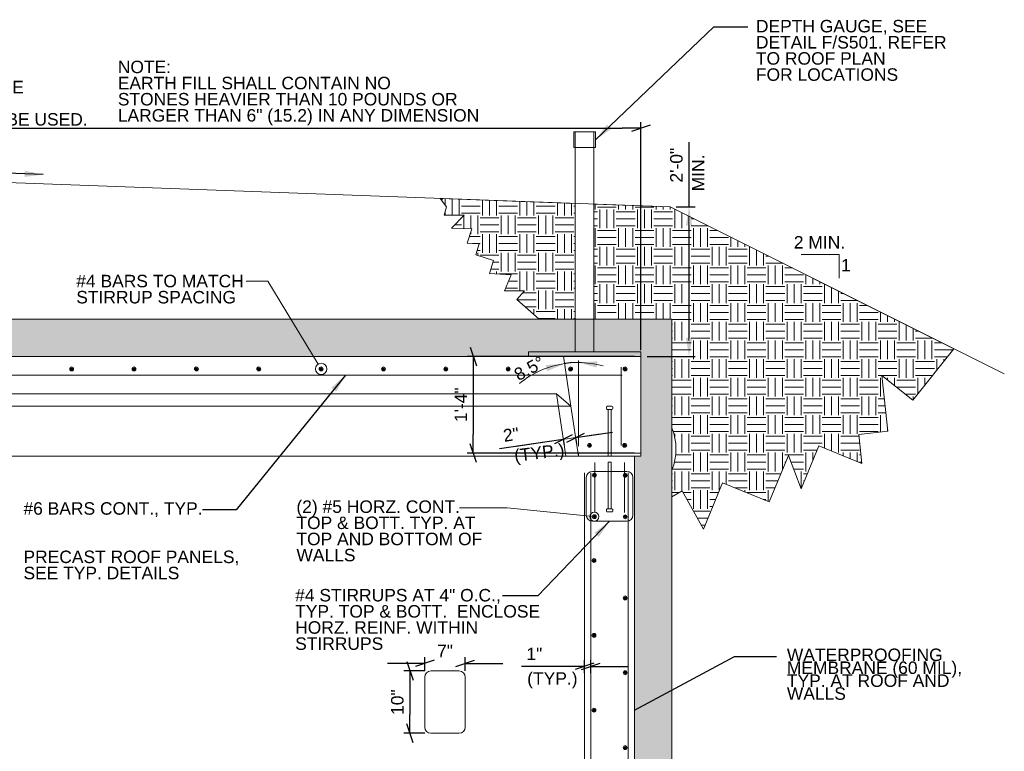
# Model space of a CAD drawing. Header units: inches. Extents: x 319 to 771, y 207 to 461.
# Tile 8 of 8: x 600 to 758, y 344 to 461. Entities that reach past the tile are written whole.
import ezdxf
from ezdxf.enums import TextEntityAlignment as Align

# ---------------------------------------------------------------- set-up
doc = ezdxf.new("R2010")
doc.units = ezdxf.units.IN
doc.header["$LTSCALE"] = 12
doc.header["$MEASUREMENT"] = 0
for name, color, linetype, lineweight in [('G-ANNO-DIM', 1, 'Continuous', 0), ('G-ANNO-PATT', 9, 'Continuous', 0), ('G-ANNO-TEXT', 7, 'Continuous', 0), ('S-FSTN-MISC', 12, 'Continuous', 13), ('S-REIN-RBAR', 5, 'Continuous', 13), ('S-WALL-LOAD', 3, 'Continuous', 13)]:
    doc.layers.add(name, color=color, linetype=linetype, lineweight=lineweight)
doc.styles.add("3 4 1'-0", font='arial.ttf', dxfattribs={"height": 2})
doc.styles.add("3 4 1'-0_0", font='arial.ttf')
doc.dimstyles.new("3 4 1'-0", dxfattribs={"dimtxt": 2, "dimasz": 3, "dimexe": 1, "dimexo": 1, "dimgap": 1, "dimtad": 1, "dimdec": 0, "dimzin": 11, "dimdsep": 46, "dimlunit": 3, "dimtxsty": "3 4 1'-0", "dimblk": '_Oblique_0.3', "dimcen": 0.09, "dimadec": 4, "dimazin": 3, "dimtfac": 1, "dimtdec": 0, "dimtofl": 0, "dimtmove": 0, "dimatfit": 3, "dimfxl": 1, "dimfrac": 2, "dimtzin": 11, "dimarcsym": 0})

# ---------------------------------------------------------------- blocks, each defined once
blk = doc.blocks.new('*U9')
at = {"layer": 'G-ANNO-TEXT'}
for p, q in [((-0.25, 3), (-0.25, -4.5)), ((-0.5, -4.63), (-0.5, -4.88)), ((-0.38, -4.5), (0.37, -4.5)), ((0.5, -4.63), (0.5, -4.88)), ((-0.38, -5), (0.37, -5))]:
    blk.add_line(p, q, dxfattribs=at)
at = {"layer": 'G-ANNO-TEXT', "extrusion": (0, 0, -1), "flags": 128}
blk.add_lwpolyline([(0.25, 3), (-0.25, 3), (-0.25, -4.5)], dxfattribs=at)
at = {"layer": 'G-ANNO-TEXT', "extrusion": (0, 0, -1)}
for centre, start, end in [((0.37, -4.63), 0, 90), ((-0.38, -4.63), 90, 180), ((0.37, -4.88), 270, 0), ((-0.38, -4.88), 180, 270)]:
    blk.add_arc(centre, 0.125, start, end, dxfattribs=at)
blk = doc.blocks.new('REINFDOT')
for radius in [0.00313, 0.00187, 0.000625]:
    blk.add_circle((0, 0), radius)
blk = doc.blocks.new('REINF. DOT')
at = {"layer": 'S-REIN-RBAR', "xscale": 100, "yscale": 100, "zscale": 100, "rotation": 90.00000000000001}
blk.add_blockref('REINFDOT', (36.53, 24.59), dxfattribs=at)
blk = doc.blocks.new('REINF. DOT_1')
at = {"layer": 'S-REIN-RBAR', "extrusion": (0, 0, -1), "xscale": 100, "yscale": -100, "zscale": 100, "rotation": 89.99999999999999}
blk.add_blockref('REINFDOT', (-36.53, 24.59), dxfattribs=at)
blk = doc.blocks.new('_Oblique_0.3')
at = {"color": 0, "linetype": 'ByBlock', "lineweight": -2}
for p, q in [((0, 0), (-1, 0)), ((0.5, 0.167), (-0.5, -0.167))]:
    blk.add_line(p, q, dxfattribs=at)
blk = doc.blocks.new('*D37')
at = {"layer": 'Defpoints', "color": 0, "lineweight": 0, "transparency": 16777216}
for p in [(699.37, 407.45), (672.51, 391.95), (699.37, 391.95)]:
    blk.add_point(p, dxfattribs=at)
at = {"layer": 'G-ANNO-DIM', "color": 0, "lineweight": -2, "transparency": 16777216}
for p, q in [((698.37, 407.45), (671.51, 407.45)), ((672.51, 404.45), (672.51, 394.95)), ((698.37, 391.95), (671.51, 391.95))]:
    blk.add_line(p, q, dxfattribs=at)
at = {"layer": 'G-ANNO-DIM', "color": 0, "lineweight": -2, "transparency": 16777216, "xscale": 3, "yscale": 3, "zscale": 3}
for p, rotation in [((672.51, 407.45), 90), ((672.51, 391.95), 270)]:
    blk.add_blockref('_Oblique_0.3', p, dxfattribs=dict(at, rotation=rotation))
at = {"layer": 'G-ANNO-DIM', "color": 0, "transparency": 16777216, "insert": (670.51, 399.7), "char_height": 2, "attachment_point": 5, "rotation": 90, "style": "3 4 1'-0"}
blk.add_mtext('1\'-4"', dxfattribs=at)
blk = doc.blocks.new('*D39')
at = {"layer": 'Defpoints', "color": 0, "lineweight": 0, "transparency": 16777216}
for p in [(686.79, 395.16), (688.77, 395.46), (686.94, 394.15)]:
    blk.add_point(p, dxfattribs=at)
at = {"layer": 'G-ANNO-DIM', "color": 0, "lineweight": -2, "transparency": 16777216}
for p, q in [((691.89, 394.89), (694.85, 395.33)), ((683.97, 393.7), (676.72, 392.62)), ((686.94, 394.17), (687.09, 393.16)), ((688.92, 394.47), (689.07, 393.45))]:
    blk.add_line(p, q, dxfattribs=at)
at = {"layer": 'G-ANNO-DIM', "color": 0, "lineweight": -2, "transparency": 16777216, "xscale": 3, "yscale": 3, "zscale": 3}
for p, rotation in [((686.94, 394.15), 8.499999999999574), ((688.92, 394.44), 188.4999999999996)]:
    blk.add_blockref('_Oblique_0.3', p, dxfattribs=dict(at, rotation=rotation))
at = {"layer": 'G-ANNO-DIM', "color": 0, "transparency": 16777216, "insert": (678.57, 394.92), "char_height": 2, "attachment_point": 5, "rotation": 8.5, "style": "3 4 1'-0"}
blk.add_mtext('2"', dxfattribs=at)
blk = doc.blocks.new('*D42')
at = {"layer": 'Defpoints', "color": 0, "lineweight": 0, "transparency": 16777216}
for p in [(690.37, 357.75), (690.37, 355.68), (691.37, 355.68)]:
    blk.add_point(p, dxfattribs=at)
at = {"layer": 'G-ANNO-DIM', "color": 0, "lineweight": -2, "transparency": 16777216}
for p, q in [((690.37, 356.68), (690.37, 358.75)), ((691.37, 356.68), (691.37, 358.75)), ((687.37, 357.75), (680.26, 357.75)), ((694.37, 357.75), (697.37, 357.75))]:
    blk.add_line(p, q, dxfattribs=at)
at = {"layer": 'G-ANNO-DIM', "color": 0, "lineweight": -2, "transparency": 16777216, "xscale": 3, "yscale": 3, "zscale": 3}
blk.add_blockref('_Oblique_0.3', (690.37, 357.75), dxfattribs=at)
at = {"layer": 'G-ANNO-DIM', "color": 0, "lineweight": -2, "transparency": 16777216, "xscale": 3, "yscale": 3, "zscale": 3, "rotation": 180}
blk.add_blockref('_Oblique_0.3', (691.37, 357.75), dxfattribs=at)
at = {"layer": 'G-ANNO-DIM', "color": 0, "transparency": 16777216, "insert": (682.31, 359.75), "char_height": 2, "attachment_point": 5, "style": "3 4 1'-0"}
blk.add_mtext('1"', dxfattribs=at)
blk = doc.blocks.new('*D54')
at = {"layer": 'Defpoints', "color": 0, "lineweight": 0, "transparency": 16777216}
for p in [(704.07, 431.45), (707.11, 431.45), (699.37, 407.45)]:
    blk.add_point(p, dxfattribs=at)
at = {"layer": 'G-ANNO-DIM', "color": 0, "lineweight": -2, "transparency": 16777216}
for p, q in [((707.11, 431.45), (707.11, 441.8)), ((705.07, 431.45), (708.11, 431.45)), ((707.11, 410.45), (707.11, 428.45)), ((700.37, 407.45), (708.11, 407.45))]:
    blk.add_line(p, q, dxfattribs=at)
at = {"layer": 'G-ANNO-DIM', "color": 0, "lineweight": 0, "transparency": 16777216}
for points in [[(706.61, 428.45), (707.61, 428.45), (707.11, 431.45)], [(706.61, 410.45), (707.61, 410.45), (707.11, 407.45)]]:
    blk.add_solid(points, dxfattribs=at)
at = {"layer": 'G-ANNO-DIM', "color": 0, "transparency": 16777216, "insert": (705.09, 438.12), "char_height": 2, "attachment_point": 5, "rotation": 90, "style": "3 4 1'-0"}
blk.add_mtext('2\'-0"', dxfattribs=at)
blk = doc.blocks.new('*D58')
at = {"layer": 'Defpoints', "color": 0, "lineweight": 0, "transparency": 16777216}
for p in [(699.37, 444.04), (381.37, 407.45), (699.37, 407.45)]:
    blk.add_point(p, dxfattribs=at)
at = {"layer": 'G-ANNO-DIM', "color": 0, "lineweight": -2, "transparency": 16777216}
for p, q in [((381.37, 408.45), (381.37, 445.04)), ((384.37, 444.04), (696.37, 444.04)), ((699.37, 408.45), (699.37, 445.04))]:
    blk.add_line(p, q, dxfattribs=at)
at = {"layer": 'G-ANNO-DIM', "color": 0, "lineweight": -2, "transparency": 16777216, "xscale": 3, "yscale": 3, "zscale": 3, "rotation": 180}
blk.add_blockref('_Oblique_0.3', (381.37, 444.04), dxfattribs=at)
at = {"layer": 'G-ANNO-DIM', "color": 0, "lineweight": -2, "transparency": 16777216, "xscale": 3, "yscale": 3, "zscale": 3}
blk.add_blockref('_Oblique_0.3', (699.37, 444.04), dxfattribs=at)
at = {"layer": 'G-ANNO-DIM', "color": 0, "transparency": 16777216, "insert": (538.09, 446.07), "char_height": 2, "attachment_point": 5, "style": "3 4 1'-0"}
blk.add_mtext('SEE PLAN', dxfattribs=at)
blk = doc.blocks.new('*U59')
at = {"layer": 'S-REIN-RBAR'}
for p, q in [((-3.75, -1), (-3.75, 5)), ((2.75, 6), (-2.75, 6)), ((3.75, -1), (3.75, 5)), ((2.75, -2), (-2.75, -2))]:
    blk.add_line(p, q, dxfattribs=at)
at = {"layer": 'S-REIN-RBAR', "extrusion": (0, 0, -1)}
for centre, start, end in [((2.75, 5), 0, 90), ((-2.75, -1), 180, 270)]:
    blk.add_arc(centre, 1, start, end, dxfattribs=at)
at = {"layer": 'S-REIN-RBAR'}
for centre, start, end in [((2.75, 5), 0, 90), ((-2.75, -1), 180, 270)]:
    blk.add_arc(centre, 1, start, end, dxfattribs=at)
blk = doc.blocks.new('*D61')
at = {"layer": 'Defpoints', "color": 0, "lineweight": 0, "transparency": 16777216}
for p in [(671.23, 358.22), (664.73, 356.01), (671.23, 356.01)]:
    blk.add_point(p, dxfattribs=at)
at = {"layer": 'G-ANNO-DIM', "color": 0, "lineweight": -2, "transparency": 16777216}
for p, q in [((664.73, 357.01), (664.73, 359.22)), ((671.23, 357.01), (671.23, 359.22)), ((661.73, 358.22), (658.73, 358.22)), ((674.23, 358.22), (677.23, 358.22))]:
    blk.add_line(p, q, dxfattribs=at)
at = {"layer": 'G-ANNO-DIM', "color": 0, "lineweight": -2, "transparency": 16777216, "xscale": 3, "yscale": 3, "zscale": 3}
blk.add_blockref('_Oblique_0.3', (664.73, 358.22), dxfattribs=at)
at = {"layer": 'G-ANNO-DIM', "color": 0, "lineweight": -2, "transparency": 16777216, "xscale": 3, "yscale": 3, "zscale": 3, "rotation": 180}
blk.add_blockref('_Oblique_0.3', (671.23, 358.22), dxfattribs=at)
at = {"layer": 'G-ANNO-DIM', "color": 0, "transparency": 16777216, "insert": (667.98, 360.22), "char_height": 2, "attachment_point": 5, "style": "3 4 1'-0"}
blk.add_mtext('7"', dxfattribs=at)
blk = doc.blocks.new('*D63')
at = {"layer": 'Defpoints', "color": 0, "lineweight": 0, "transparency": 16777216}
for p in [(665.73, 357.01), (662.36, 347.01), (665.73, 347.01)]:
    blk.add_point(p, dxfattribs=at)
at = {"layer": 'G-ANNO-DIM', "color": 0, "lineweight": -2, "transparency": 16777216}
for p, q in [((664.73, 357.01), (661.36, 357.01)), ((662.36, 354.01), (662.36, 350.01)), ((664.73, 347.01), (661.36, 347.01))]:
    blk.add_line(p, q, dxfattribs=at)
at = {"layer": 'G-ANNO-DIM', "color": 0, "lineweight": -2, "transparency": 16777216, "xscale": 3, "yscale": 3, "zscale": 3}
for p, rotation in [((662.36, 357.01), 90), ((662.36, 347.01), 270)]:
    blk.add_blockref('_Oblique_0.3', p, dxfattribs=dict(at, rotation=rotation))
at = {"layer": 'G-ANNO-DIM', "color": 0, "transparency": 16777216, "insert": (660.34, 352.01), "char_height": 2, "attachment_point": 5, "rotation": 90, "style": "3 4 1'-0"}
blk.add_mtext('10"', dxfattribs=at)
blk = doc.blocks.new('*U64')
at = {"layer": 'S-REIN-RBAR'}
for p, q in [((2.25, 5), (-2.25, 5)), ((-3.25, -4), (-3.25, 4)), ((3.25, -4), (3.25, 4)), ((2.25, -5), (-2.25, -5))]:
    blk.add_line(p, q, dxfattribs=at)
at = {"layer": 'S-REIN-RBAR', "extrusion": (0, 0, -1)}
for centre, start, end in [((2.25, 4), 0, 90), ((-2.25, -4), 180, 270)]:
    blk.add_arc(centre, 1, start, end, dxfattribs=at)
at = {"layer": 'S-REIN-RBAR'}
for centre, start, end in [((2.25, 4), 0, 90), ((-2.25, -4), 180, 270)]:
    blk.add_arc(centre, 1, start, end, dxfattribs=at)

msp = doc.modelspace()

# ---------------------------------------------------------------- hatches: boundary and pattern name
at = {"layer": 'G-ANNO-TEXT'}
h = msp.add_hatch(dxfattribs=at)
h.set_pattern_fill('EARTH', color=256, style=0, pattern_type=2)
h.set_pattern_definition([(90, (685.24, 439.041), (-6, -6), [3, -3]), (90, (688.24, 436.041), (-6, -6), [3, -3]), (90, (684.115, 439.041), (-6, -6), [3, -3]), (90, (687.115, 436.041), (-6, -6), [3, -3]), (90, (682.99, 439.041), (-6, -6), [3, -3]), (90, (685.99, 436.041), (-6, -6), [3, -3]), (0, (685.615, 441.666), (-6, -6), [3, -3]), (0, (682.615, 438.666), (-6, -6), [3, -3]), (0, (685.615, 440.541), (-6, -6), [3, -3]), (0, (682.615, 437.541), (-6, -6), [3, -3]), (0, (685.615, 439.416), (-6, -6), [3, -3]), (0, (682.615, 436.416), (-6, -6), [3, -3])])
h.paths.add_polyline_path([(688.87, 432), (667.22, 432.8), (668.23, 431.45), (667.85, 430.11), (671.07, 430.11), (669, 428.04), (672.27, 427.9), (671.55, 425.59), (673.48, 425.49), (672.93, 423.76), (675.77, 422.86), (675.1, 420.74), (678.61, 420.55), (677.5, 417.96), (680.75, 417.99), (679.52, 416.56), (683.1, 413.45), (688.87, 413.45)])
h = msp.add_hatch(dxfattribs=at)
h.set_pattern_fill('EARTH', color=256, style=0, pattern_type=2)
h.set_pattern_definition([(90, (719.066, 434.014), (-6.00004, -6.00004), [3, -3.00004]), (90, (722.066, 431.014), (-6.00004, -6.00004), [3, -3.00004]), (90, (717.941, 434.014), (-6.00004, -6.00004), [3, -3.00004]), (90, (720.941, 431.014), (-6.00004, -6.00004), [3, -3.00004]), (90, (716.816, 434.014), (-6.00004, -6.00004), [3, -3.00004]), (90, (719.816, 431.014), (-6.00004, -6.00004), [3, -3.00004]), (0, (719.441, 436.639), (-6.00004, -6.00004), [3, -3.00004]), (0, (716.441, 433.639), (-6.00004, -6.00004), [3, -3.00004]), (0, (719.441, 435.514), (-6.00004, -6.00004), [3, -3.00004]), (0, (716.441, 432.514), (-6.00004, -6.00004), [3, -3.00004]), (0, (719.441, 434.389), (-6.00004, -6.00004), [3, -3.00004]), (0, (716.441, 431.389), (-6.00004, -6.00004), [3, -3.00004])])
h.paths.add_polyline_path([(704.37, 395.98, -0.191836), (704.37, 389.23), (704.37, 384.91), (706.01, 385.91), (709.41, 379.73), (712.5, 387.2), (719.97, 384.11), (723.05, 391.57), (725.09, 386.23), (727.94, 393.12), (734.83, 390.27), (734.34, 394.94), (739.01, 395.44), (738.05, 404.41), (743, 400.46), (749.59, 408.69), (704.07, 431.45), (691.87, 431.89), (691.87, 413.45), (704.37, 413.45)])
h = msp.add_hatch(dxfattribs=at)
h.set_pattern_fill('CONCRETE', color=256, style=0, pattern_type=2)
h.set_pattern_definition([(140.3968, (638.8608, 382.3941), (-7.782795, 5.151378), [0.375, -40.03005]), (140.3968, (638.547, 378.8078), (-7.782795, 5.151378), [0.375, -40.03005]), (140.3968, (635.0998, 381.7003), (-7.782795, 5.151378), [0.375, -40.03005]), (82.17952, (638.54704, 378.8078), (-3e-07, -5.1513775), [0.3, -56.89713]), (82.17952, (638.8608, 382.3941), (-3e-07, -5.1513775), [0.3, -56.89713]), (82.17952, (635.09984, 381.7003), (-3e-07, -5.1513775), [0.3, -56.89713]), (190.23262, (638.57326, 379.1068), (-54.4795672, -10.3027559), [0.3187, -86.67573]), (190.23262, (638.887, 382.6931), (-54.4795672, -10.3027559), [0.3187, -86.67573]), (190.23262, (635.12606, 381.99935), (-54.4795672, -10.3027559), [0.3187, -86.67573]), (136.60277, (639.8513, 379.7325), (-38.9139766, 36.059646), [0.5625, -74.41545]), (136.60277, (634.1531, 379.06963), (-38.9139766, 36.059646), [0.5625, -74.41545]), (186.86221, (639.92035, 380.17737), (-46.6967716, -5.1513781), [0.47805, -85.75041]), (186.86221, (634.22216, 379.5145), (-46.6967716, -5.1513781), [0.47805, -85.75041]), (81.40863, (639.8513, 379.7325), (-4e-07, -5.1513782), [0.45, -51.64838]), (81.40863, (634.1531, 379.0696), (-4e-07, -5.1513782), [0.45, -51.64838]), (110.6918, (641.0973, 380.7258), (-7.782795, 15.454134), [0.375, -21.65133]), (110.6918, (637.4716, 381.9424), (-7.782795, 15.454134), [0.375, -21.65133]), (110.6918, (635.4585, 378.9579), (-7.782795, 15.454134), [0.375, -21.65133]), (110.6918, (633.8458, 383.159), (-7.782795, 15.454134), [0.375, -21.65133]), (56.11964, (641.09735, 380.72584), (-23.3483854, -36.0596454), [0.3, -55.54463]), (56.11964, (635.4585, 378.9579), (-23.3483854, -36.0596454), [0.3, -55.54463]), (56.11964, (637.4716, 381.9424), (-23.3483854, -36.0596454), [0.3, -55.54463]), (56.11964, (633.84585, 383.159), (-23.3483854, -36.0596454), [0.3, -55.54463]), (161.6882, (635.6263, 379.2068), (-7.782795, 3e-07), [0.3187, -16.07716]), (161.6882, (641.2652, 380.9747), (-7.782795, 3e-07), [0.3187, -16.07716]), (161.6882, (637.6394, 382.1913), (-7.782795, 3e-07), [0.3187, -16.07716]), (161.6882, (634.0137, 383.4079), (-7.782795, 3e-07), [0.3187, -16.07716])])
h.paths.add_polyline_path([(750.98, 229.45), (750.98, 265.45), (704.37, 265.45), (704.37, 413.45), (376.37, 413.45), (376.37, 265.45), (329.76, 264.95), (329.76, 228.95), (358.37, 229.45), (358.37, 235.45), (335.76, 234.95), (335.76, 258.95), (378.37, 259.45), (382.37, 259.45), (382.37, 261.6), (382.37, 389.29), (382.37, 391.45), (381.37, 391.45), (381.37, 407.45), (429.37, 407.45), (699.37, 407.45), (699.37, 391.45), (698.37, 391.45), (698.37, 389.29), (698.37, 261.6), (698.37, 259.45), (702.37, 259.45), (744.98, 259.45), (744.98, 235.45), (722.37, 235.45), (722.37, 229.45), (748.27, 229.45)])

# ---------------------------------------------------------------- linework, layer by layer
at = {"layer": 'G-ANNO-DIM'}
for p, q in [((686.97, 407.49), (688.17, 399.47)), ((689.37, 393.06), (689.37, 406.79)), ((679.38, 393.02), (692.88, 395.03))]:
    msp.add_line(p, q, dxfattribs=at)
for start, end in [(98.5, 129.0865), (74.7288, 90)]:
    msp.add_arc((689.37, 391.46), 15.01, start, end, dxfattribs=at)
msp.add_open_spline([(687.15, 406.3), (688.3, 406.55), (689.37, 406.47)], degree=2, dxfattribs=at)
at = {"layer": 'G-ANNO-DIM', "extrusion": (0, 0, -1)}
for points in [[(-684.12, 406.05), (-687.15, 406.3), (-684.36, 405.08)], [(-692.3, 405.67), (-689.37, 406.47), (-692.4, 406.67)]]:
    msp.add_solid(points, dxfattribs=at)
at = {"layer": 'G-ANNO-PATT'}
for p, q in [((687.37, 391.45), (685.87, 401.45)), ((688.17, 399.47), (392.57, 399.47)), ((689.37, 391.45), (391.37, 391.45))]:
    msp.add_line(p, q, dxfattribs=at)
at = {"layer": 'G-ANNO-PATT', "flags": 128}
msp.add_lwpolyline([(688.87, 432), (667.22, 432.8), (668.23, 431.45), (667.85, 430.11), (671.07, 430.11), (669, 428.04), (672.27, 427.9), (671.55, 425.59), (673.48, 425.49), (672.93, 423.76), (675.77, 422.86), (675.1, 420.74), (678.61, 420.55), (677.5, 417.96), (680.75, 417.99), (679.52, 416.56), (683.1, 413.45), (704.37, 413.45), (704.37, 395.98, -0.191836), (704.37, 389.23), (704.37, 384.91), (706.01, 385.91), (709.41, 379.73), (712.5, 387.2), (719.97, 384.11), (723.05, 391.57), (725.09, 386.23), (727.94, 393.12), (734.83, 390.27), (734.34, 394.94), (739.01, 395.44), (738.05, 404.41), (743, 400.46), (749.59, 408.69), (704.07, 431.45), (691.87, 431.89)], format="xyb", dxfattribs=at)
at = {"layer": 'G-ANNO-TEXT'}
for p, q in [((704.07, 431.45), (540.37, 437.45)), ((704.07, 431.45), (757.67, 404.65)), ((725.07, 423.79), (731.2, 423.79)), ((731.2, 423.79), (731.2, 420.02)), ((376.37, 413.45), (704.37, 413.45)), ((704.37, 264.95), (704.37, 413.45)), ((394.86, 401.45), (685.87, 401.45)), ((688.17, 399.47), (685.87, 401.45)), ((689.37, 391.45), (688.17, 399.47)), ((689.37, 391.45), (689.37, 391.95)), ((689.37, 391.95), (699.37, 391.95)), ((699.37, 391.95), (699.37, 391.45)), ((699.37, 391.45), (689.37, 391.45))]:
    msp.add_line(p, q, dxfattribs=at)
at = {"layer": 'G-ANNO-TEXT', "elevation": -0.52, "flags": 128}
msp.add_lwpolyline([(688.87, 432), (667.22, 432.8), (668.23, 431.45), (667.85, 430.11), (671.07, 430.11), (669, 428.04), (672.27, 427.9), (671.55, 425.59), (673.48, 425.49), (672.93, 423.76), (675.77, 422.86), (675.1, 420.74), (678.61, 420.55), (677.5, 417.96), (680.75, 417.99), (679.52, 416.56), (683.1, 413.45), (688.87, 413.45), (688.87, 432)], close=True, dxfattribs=at)
at = {"layer": 'G-ANNO-TEXT', "flags": 128}
for points in [[(647.65, 406.22), (639.59, 419.53), (636.1, 419.53)], [(429.37, 407.45), (699.37, 407.45), (699.37, 391.45), (698.37, 391.45), (698.37, 391.45), (698.37, 389.29), (698.37, 261.6), (698.37, 259.45), (698.37, 259.45), (702.37, 259.45), (744.98, 259.45), (744.98, 235.45), (722.37, 235.45), (722.37, 229.45), (748.27, 229.45), (750.98, 229.45), (750.98, 229.45), (750.98, 265.45), (704.37, 265.45), (704.37, 413.45), (376.37, 413.45)], [(699.37, 391.45), (699.37, 407.45), (381.37, 407.45)], [(691.19, 381.83), (677.92, 383.16), (670.3, 383.16)]]:
    msp.add_lwpolyline(points, dxfattribs=at)
at = {"layer": 'G-ANNO-TEXT'}
for centre, radius in [((648.12, 405.45), 0.904), ((691.91, 381.76), 0.724)]:
    msp.add_circle(centre, radius, dxfattribs=at)
at = {"layer": 'S-FSTN-MISC'}
for p, q in [((688.87, 408.2, -3.52), (688.87, 443.45, -3.52)), ((691.87, 408.2, -3.52), (691.87, 443.45, -3.52))]:
    msp.add_line(p, q, dxfattribs=at)
for points in [[(688.62, 443.45, -3.52), (692.12, 443.45, -3.52), (692.12, 440.95, -3.52), (688.62, 440.95, -3.52)], [(681.37, 408.2, -3.52), (699.37, 408.2, -3.52), (699.37, 407.45, -3.52), (681.37, 407.45, -3.52)]]:
    msp.add_3dface(points, dxfattribs=at)
at = {"layer": 'S-REIN-RBAR'}
for p, q in [((383.37, 404.45), (696.37, 404.45)), ((696.25, 393.16), (696.25, 405.71)), ((691.99, 390.44), (691.99, 382.44)), ((696.75, 390.44), (696.75, 382.44)), ((691.37, 260.38), (691.37, 388.79)), ((697.37, 260.38), (697.37, 388.79))]:
    msp.add_line(p, q, dxfattribs=at)
at = {"layer": 'S-WALL-LOAD'}
for p, q in [((690.37, 261.1), (690.37, 388.79)), ((698.37, 261.1), (698.37, 388.79))]:
    msp.add_line(p, q, dxfattribs=at)

# ---------------------------------------------------------------- block references
at = {"layer": 'G-ANNO-TEXT', "extrusion": (0, 0, -1), "rotation": 180}
msp.add_blockref('*U9', (-694.37, 394.45), dxfattribs=at)
at = {"layer": 'G-ANNO-TEXT'}
msp.add_blockref('*U9', (694.37, 387.51), dxfattribs=at)
at = {"layer": 'S-REIN-RBAR', "extrusion": (0, 0, -1), "rotation": 180}
for p in [(-571.58, 430.04), (-581.58, 430.04), (-591.58, 430.04), (-601.58, 430.04), (-611.58, 430.04), (-621.58, 430.04), (-631.58, 430.04), (-641.58, 430.04), (-651.58, 430.04), (-660.33, 430.04), (-654.62, 417.79), (-660.27, 417.79), (-655.38, 413), (-655.38, 413), (-655.38, 406.35), (-655.33, 399.31), (-655.33, 387.31), (-655.33, 375.31)]:
    msp.add_blockref('REINF. DOT_1', p, dxfattribs=at)
at = {"layer": 'S-REIN-RBAR'}
for name, p in [('*U59', (694.37, 383.01)), ('*U64', (667.98, 352.01))]:
    msp.add_blockref(name, p, dxfattribs=at)
at = {"layer": 'S-REIN-RBAR', "rotation": 180}
for p in [(733.4, 412.97), (733.4, 406.32), (733.4, 393.31), (733.4, 381.31), (733.4, 369.31)]:
    msp.add_blockref('REINF. DOT', p, dxfattribs=at)

# ---------------------------------------------------------------- texts
at = {"layer": 'G-ANNO-DIM', "color": 7, "linetype": 'Continuous', "style": "3 4 1'-0"}
msp.add_text('8.5%%d', height=2, rotation=28.4879, dxfattribs=at).set_placement((681.48, 405.54), align=Align.MIDDLE_CENTER)
at = {"layer": 'G-ANNO-TEXT', "color": 7, "style": "3 4 1'-0"}
for s, insert, char_height, attachment_point, line_spacing_factor in [('DEPTH GAUGE, SEE \\PDETAIL F/S501. REFER\\PTO ROOF PLAN\\PFOR LOCATIONS ', (717.83, 461.42, 3.52), 2, 1, 0.776524), ('NOTE:\\PEARTH FILL SHALL CONTAIN NO \\PSTONES HEAVIER THAN 10 POUNDS OR\\PLARGER THAN 6" (15.2) IN ANY DIMENSION', (615.51, 454.88), 2, 1, 0.776524), ('REASONABLY COHESIVE \\PSOILS ONLY. SOLID OR \\PWET CLAY SHALL NOT BE USED.', (566.28, 451.65), 2, 1, 0.776524), ('2 MIN.', (732.14, 426.76), 2, 3, 0.6), ('1', (731.49, 423.08), 2, 1, 0.6), ('#4 BARS TO MATCH \\PSTIRRUP SPACING', (608.85, 420.54), 2, 1, 0.776524), ('#6 BARS CONT., TYP.', (600.38, 384.07), 2, 1, 0.6), ('(2) #5 HORZ. CONT. \\PTOP & BOTT. TYP. AT\\PTOP AND BOTTOM OF \\PWALLS', (644.15, 384.36), 2, 1, 0.776524), ('PRECAST ROOF PANELS, \\PSEE TYP. DETAILS', (600.38, 376.31), 2, 1, 0.776524), ('#4 STIRRUPS AT 4" O.C.,\\PTYP. TOP & BOTT.  ENCLOSE\\PHORZ. REINF. WITHIN\\PSTIRRUPS', (643.95, 370.16), 2, 1, 0.776524), ('\\H0.8x;WATERPROOFING\\PMEMBRANE (60 MIL), \\PTYP. AT ROOF AND\\PWALLS', (722.8, 360.6), 2.5, 1, 0.62122), ('(TYP.)', (681.16, 356.81), 2, 1, 0.6)]:
    msp.add_mtext(s, dxfattribs=dict(at, insert=insert, char_height=char_height, attachment_point=attachment_point, line_spacing_factor=line_spacing_factor))
at = {"layer": 'G-ANNO-TEXT', "color": 7, "char_height": 2, "line_spacing_factor": 0.6, "style": "3 4 1'-0"}
for s, insert, attachment_point, rotation in [('MIN.', (707.58, 439.83), 3, 90), ('(TYP.)', (678.96, 392.51), 1, 7.2732)]:
    msp.add_mtext(s, dxfattribs=dict(at, insert=insert, attachment_point=attachment_point, rotation=rotation))

# ---------------------------------------------------------------- dimensions: what is measured, and where the dimension line sits
at = {"layer": 'G-ANNO-DIM'}
dim = msp.add_linear_dim(base=(699.37, 444.04), p1=(381.37, 407.45), p2=(699.37, 407.45), text='SEE PLAN', dimstyle="3 4 1'-0", dxfattribs=at)
dim.commit()
dim.dimension.update_dxf_attribs({"geometry": '*D58', "text_midpoint": (538.09, 444.04), "dimtype": 160})
for base, p1, p2, angle, picture, middle in [((707.11, 431.45), (699.37, 407.45), (704.07, 431.45), 90, '*D54', (707.11, 438.12)), ((672.51220369, 391.94694352), (699.36778238, 407.44694352), (699.36778238, 391.94694352), 270, '*D37', (672.51220369, 399.69642887)), ((686.94, 394.15), (688.77, 395.46), (686.79, 395.16), 188.5, '*D39', (678.87, 392.94)), ((690.37, 357.75), (691.37, 355.68), (690.37, 355.68), 180, '*D42', (682.31, 357.75))]:
    dim = msp.add_linear_dim(base=base, p1=p1, p2=p2, angle=angle, dimstyle="3 4 1'-0", dxfattribs=at)
    dim.commit()
    dim.dimension.update_dxf_attribs({"geometry": picture, "text_midpoint": middle, "dimtype": 160})
dim = msp.add_linear_dim(base=(671.22838493, 358.22087864), p1=(664.72838493, 356.01208796), p2=(671.22838493, 356.01208796), dimstyle="3 4 1'-0", dxfattribs=at)
dim.commit()
dim.dimension.update_dxf_attribs({"geometry": '*D61', "text_midpoint": (667.97838493, 360.22087864)})
dim = msp.add_linear_dim(base=(662.36, 347.01), p1=(665.73, 357.01), p2=(665.73, 347.01), angle=270, dimstyle="3 4 1'-0", dxfattribs=at)
dim.commit()
dim.dimension.update_dxf_attribs({"geometry": '*D63', "text_midpoint": (660.34, 352.01)})

# ---------------------------------------------------------------- leaders
at = {"layer": 'G-ANNO-TEXT'}
for points, override in [([(692.12, 442.2, 3.52), (711.1, 460.31, 3.52), (716.52, 460.31, 3.52)], {"dimgap": 2}), ([(603.56, 436.62, -1.76), (583.65, 437.35, -1.76)], {"dimgap": 2}), ([(652.02, 404.45), (634.49, 382.86), (629.08, 382.86)], {"dimgap": 2}), ([(694.37, 381.01), (682.84, 369.04), (677.22, 369.04)], {"dimgap": 2}), ([(698.37, 350.72), (714.39, 359.35), (721.16, 359.35)], {"dimtxt": 2.5, "dimasz": 3.75, "dimgap": 2.5, "dimtxsty": "3 4 1'-0_0"})]:
    msp.add_leader(points, dimstyle="3 4 1'-0", override=override, dxfattribs=at)

doc.saveas('drawing.dxf')
